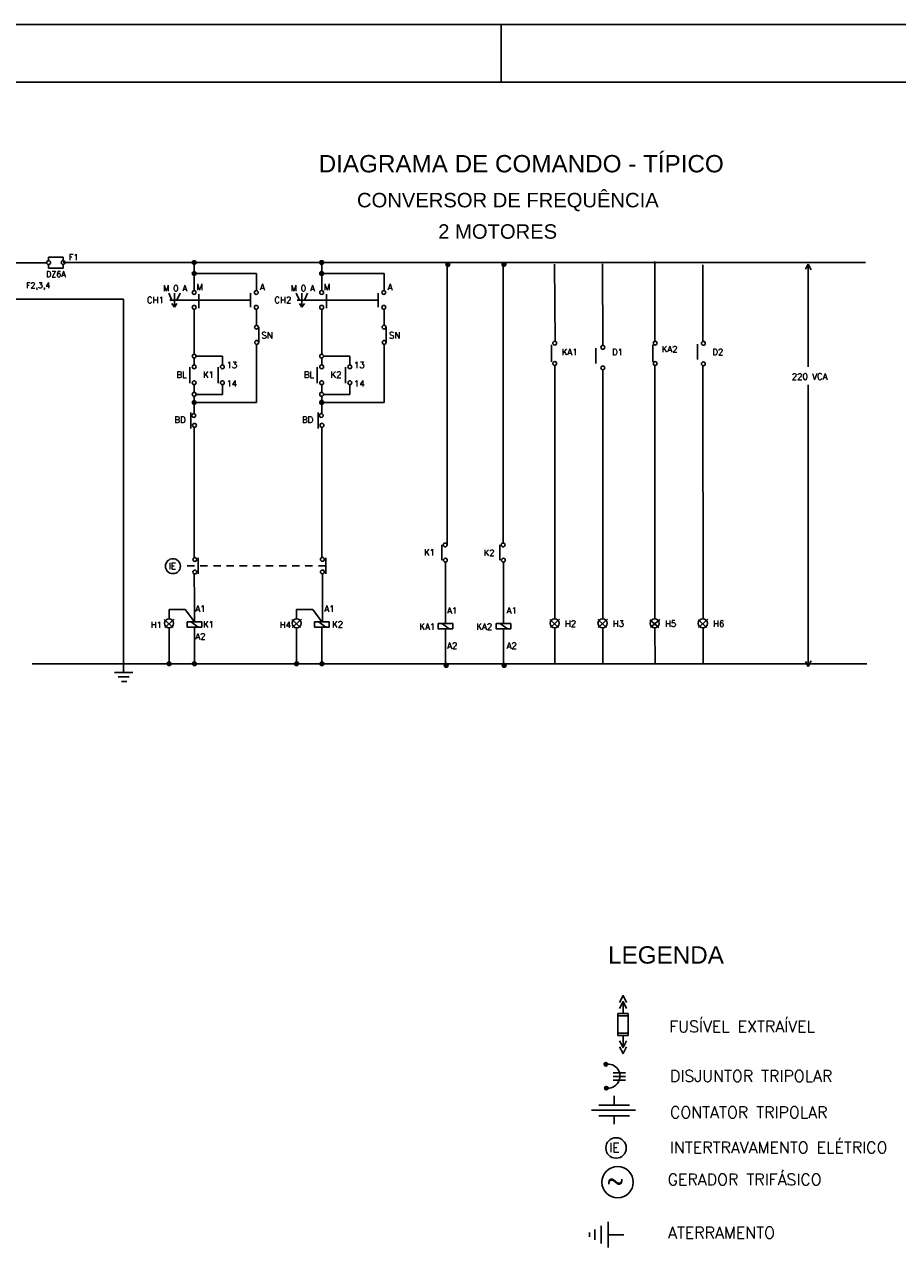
# Model space of a CAD drawing. Header units: millimetres. Extents: x 658.9 to 718.3, y 620.4 to 662.4.
# Tile 4 of 5: x 691.5 to 706.6, y 641.2 to 662.4. Entities that reach past the tile are written whole.
import ezdxf
from ezdxf.enums import TextEntityAlignment as Align

# ---------------------------------------------------------------- set-up
doc = ezdxf.new("R2010")
doc.units = ezdxf.units.MM
doc.linetypes.add('DASHED2', pattern=[9.525, 6.35, -3.175])
for name, color, linetype in [('DIAGRAMA', 8, 'Continuous'), ('ELE_SIMB', 8, 'Continuous'), ('ETXT004', 4, 'Continuous'), ('ETXT0090', 8, 'Continuous'), ('PADRÃO', 4, 'Continuous')]:
    doc.layers.add(name, color=color, linetype=linetype)
doc.styles.add('ROMANS', font='romans.shx')
doc.styles.add('STYLE-ARIAL_3', font='ARIAL.TTF')

msp = doc.modelspace()

# ---------------------------------------------------------------- hatches: boundary and pattern name
at = {"layer": 'DIAGRAMA', "linetype": 'Continuous'}
for points in [[(694.512, 658.287, 1), (694.446, 658.287, 1)], [(696.718, 658.287, 1), (696.651, 658.287, 1)], [(696.718, 658.287, 1), (696.651, 658.287, 1)], [(698.901, 658.254, 1), (698.835, 658.254, 1)], [(699.871, 658.257, 1), (699.805, 658.257, 1)], [(694.512, 658.1, 1), (694.446, 658.1, 1)], [(696.718, 658.1, 1), (696.651, 658.1, 1)], [(694.512, 655.868, 1), (694.446, 655.868, 1)], [(696.718, 655.868, 1), (696.651, 655.868, 1)], [(694.078, 651.348, 1), (694.012, 651.348, 1)], [(694.516, 651.348, 1), (694.45, 651.348, 1)], [(696.284, 651.348, 1), (696.218, 651.348, 1)], [(696.722, 651.348, 1), (696.655, 651.348, 1)], [(698.872, 651.319, 1), (698.806, 651.319, 1)], [(699.875, 651.319, 1), (699.809, 651.319, 1)]]:
    msp.add_hatch(color=2, dxfattribs=at).paths.add_polyline_path(points)
at = {"layer": 'ELE_SIMB'}
for points in [[(701.57, 644.419, 1), (701.631, 644.419, 1)], [(701.578, 644.006, 1), (701.639, 644.006, 1)]]:
    msp.add_hatch(color=256, dxfattribs=at).paths.add_polyline_path(points)

# ---------------------------------------------------------------- linework, layer by layer
at = {"layer": 'DIAGRAMA', "color": 2, "linetype": 'Continuous'}
for p, q in [((691.328, 658.283), (691.928, 658.283)), ((692.212, 658.287), (694.479, 658.287)), ((694.479, 658.254), (694.479, 658.115)), ((694.512, 658.287), (696.677, 658.287)), ((696.685, 658.254), (696.685, 657.827)), ((696.702, 658.287), (696.718, 658.287)), ((700.722, 656.923), (700.715, 658.258)), ((701.546, 656.853), (701.544, 658.264)), ((702.448, 656.912), (702.447, 658.306)), ((703.281, 656.915), (703.28, 658.251)), ((705.054, 658.172), (705.099, 658.258)), ((705.099, 658.258), (705.15, 658.164)), ((705.099, 658.258), (705.099, 656.485)), ((694.479, 658.1), (694.479, 657.804)), ((694.512, 658.1), (695.558, 658.1)), ((695.558, 658.1), (695.558, 657.799)), ((696.685, 658.1), (696.685, 657.804)), ((696.718, 658.1), (697.764, 658.1)), ((697.764, 658.1), (697.764, 657.799)), ((698.854, 653.407), (698.854, 658.221)), ((699.824, 653.435), (699.824, 658.224)), ((695.558, 657.906), (695.558, 657.799)), ((697.764, 657.906), (697.764, 657.799)), ((691.369, 657.654), (693.259, 657.654)), ((693.259, 657.654), (693.259, 652.273)), ((694.093, 657.638), (694.039, 657.76)), ((695.455, 657.638), (694.056, 657.638)), ((694.138, 657.759), (694.138, 657.517)), ((694.182, 657.638), (694.236, 657.76)), ((694.56, 657.739), (694.56, 657.497)), ((695.455, 657.759), (695.455, 657.517)), ((696.299, 657.638), (696.245, 657.76)), ((697.661, 657.638), (696.262, 657.638)), ((696.344, 657.759), (696.344, 657.517)), ((696.388, 657.638), (696.442, 657.76)), ((696.766, 657.739), (696.766, 657.497)), ((697.661, 657.759), (697.661, 657.517)), ((694.138, 657.517), (694.095, 657.581)), ((694.138, 657.517), (694.181, 657.581)), ((694.479, 657.48), (694.479, 656.702)), ((696.344, 657.517), (696.301, 657.581)), ((696.344, 657.517), (696.386, 657.581)), ((696.685, 657.48), (696.685, 656.702)), ((695.595, 656.906), (695.595, 657.169)), ((697.801, 656.906), (697.801, 657.169)), ((700.659, 656.865), (700.659, 656.568)), ((701.425, 656.806), (701.425, 656.543)), ((702.411, 656.865), (702.411, 656.568)), ((703.186, 656.876), (703.186, 656.613)), ((694.479, 656.636), (694.479, 656.517)), ((696.685, 656.636), (696.685, 656.517)), ((694.404, 656.478), (694.404, 656.199)), ((694.892, 656.478), (694.892, 656.199)), ((696.609, 656.478), (696.609, 656.199)), ((697.097, 656.478), (697.097, 656.199)), ((700.72, 652.126), (700.717, 656.508)), ((701.549, 652.126), (701.546, 656.432)), ((702.451, 652.124), (702.448, 656.512)), ((703.284, 652.125), (703.281, 656.502)), ((694.479, 656.176), (694.479, 656.042)), ((696.685, 656.176), (696.685, 656.042)), ((705.099, 656.172), (705.099, 651.302)), ((694.479, 655.975), (694.479, 655.886)), ((694.479, 655.92), (694.479, 655.901)), ((696.685, 655.975), (696.685, 655.886)), ((696.685, 655.92), (696.685, 655.901)), ((694.42, 655.694), (694.42, 655.415)), ((694.479, 655.834), (694.479, 655.707)), ((694.479, 655.707), (694.479, 655.668)), ((694.512, 655.868), (695.558, 655.868)), ((696.626, 655.694), (696.626, 655.415)), ((696.685, 655.834), (696.685, 655.707)), ((696.685, 655.707), (696.685, 655.668)), ((696.718, 655.868), (697.764, 655.868)), ((694.479, 655.207), (694.479, 655.44)), ((696.685, 655.207), (696.685, 655.44)), ((694.479, 655.207), (694.479, 653.962)), ((696.685, 655.207), (696.685, 653.962)), ((694.479, 653.962), (694.479, 653.182)), ((696.685, 653.962), (696.685, 653.184)), ((698.762, 653.402), (698.762, 653.139)), ((699.765, 653.402), (699.765, 653.139)), ((694.551, 653.18), (694.551, 652.901)), ((696.755, 653.18), (696.755, 652.901)), ((698.825, 653.106), (698.825, 652.041)), ((699.828, 653.106), (699.828, 652.041)), ((694.482, 652.44), (694.481, 652.902)), ((696.698, 652.441), (696.698, 652.903)), ((694.482, 652.44), (694.483, 652.07)), ((696.698, 652.441), (696.699, 652.071)), ((693.259, 652.273), (693.259, 651.198)), ((693.961, 652.11), (694.113, 651.975)), ((694.131, 652.117), (693.971, 651.975)), ((694.045, 652.286), (694.325, 652.286)), ((694.045, 652.127), (694.045, 652.286)), ((694.325, 652.286), (694.483, 652.07)), ((696.167, 652.11), (696.319, 651.975)), ((696.337, 652.117), (696.177, 651.975)), ((696.251, 652.127), (696.251, 652.286)), ((696.251, 652.286), (696.531, 652.286)), ((696.531, 652.286), (696.689, 652.07)), ((700.631, 652.11), (700.783, 651.975)), ((700.801, 652.117), (700.641, 651.975)), ((701.461, 652.11), (701.612, 651.975)), ((701.63, 652.117), (701.47, 651.975)), ((702.363, 652.108), (702.515, 651.973)), ((702.533, 652.114), (702.373, 651.973)), ((703.196, 652.109), (703.348, 651.974)), ((703.365, 652.116), (703.206, 651.974)), ((694.045, 651.969), (694.045, 651.381)), ((694.433, 652.069), (694.551, 651.981)), ((694.483, 651.981), (694.483, 651.381)), ((696.251, 651.969), (696.251, 651.381)), ((696.639, 652.069), (696.757, 651.981)), ((696.689, 651.981), (696.689, 651.381)), ((698.775, 652.04), (698.893, 651.952)), ((698.825, 651.952), (698.825, 651.352)), ((699.778, 652.04), (699.897, 651.952)), ((699.828, 651.952), (699.828, 651.352)), ((700.72, 651.347), (700.72, 651.969)), ((701.549, 651.347), (701.549, 651.969)), ((702.452, 651.347), (702.451, 651.966)), ((703.285, 651.347), (703.284, 651.968)), ((706.113, 651.348), (691.674, 651.348)), ((694.45, 651.348), (693.259, 651.348)), ((695.936, 651.348), (694.516, 651.348)), ((696.655, 651.348), (696.284, 651.348)), ((696.655, 651.348), (696.355, 651.348)), ((705.055, 651.387), (705.1, 651.301)), ((705.1, 651.301), (705.151, 651.395)), ((693.101, 651.198), (693.418, 651.198)), ((693.167, 651.119), (693.352, 651.119)), ((693.22, 651.039), (693.312, 651.039))]:
    msp.add_line(p, q, dxfattribs=at)
at = {"layer": 'DIAGRAMA', "color": 2, "linetype": 'ByBlock'}
for p, q in [((692.455, 658.287), (706.095, 658.287)), ((695.558, 657.202), (695.558, 657.479)), ((697.764, 657.202), (697.764, 657.479))]:
    msp.add_line(p, q, dxfattribs=at)
at = {"layer": 'DIAGRAMA', "color": 2}
for p, q in [((695.558, 657.202), (695.558, 657.202)), ((695.558, 656.517), (695.558, 656.873)), ((697.764, 656.515), (697.764, 656.873)), ((694.512, 656.668), (694.967, 656.668)), ((694.967, 656.517), (694.967, 656.668)), ((696.718, 656.668), (697.173, 656.668)), ((697.173, 656.517), (697.173, 656.668)), ((695.558, 655.975), (695.558, 656.517)), ((697.764, 655.975), (697.764, 656.515)), ((694.967, 656.007), (694.967, 656.176)), ((697.173, 656.007), (697.173, 656.176)), ((694.512, 656.007), (694.967, 656.007)), ((695.558, 655.868), (695.558, 655.975)), ((696.718, 656.007), (697.173, 656.007)), ((697.764, 655.868), (697.764, 655.975))]:
    msp.add_line(p, q, dxfattribs=at)
at = {"layer": 'DIAGRAMA', "color": 2, "linetype": 'DASHED2', "ltscale": 0.02}
msp.add_line((696.755, 653.042), (694.275, 653.04), dxfattribs=at)
at = {"layer": 'DIAGRAMA', "color": 2, "linetype": 'Continuous'}
for points in [[(691.961, 658.32), (691.961, 658.38), (692.211, 658.38), (692.211, 658.32)], [(692.211, 658.254), (692.211, 658.193), (691.961, 658.193), (691.961, 658.254)]]:
    msp.add_lwpolyline(points, dxfattribs=at)
for points in [[(694.356, 652.07), (694.61, 652.07), (694.61, 651.981), (694.356, 651.981)], [(696.562, 652.07), (696.816, 652.07), (696.816, 651.981), (696.562, 651.981)], [(698.698, 652.041), (698.952, 652.041), (698.952, 651.952), (698.698, 651.952)], [(699.701, 652.041), (699.955, 652.041), (699.955, 651.952), (699.701, 651.952)]]:
    msp.add_lwpolyline(points, close=True, dxfattribs=at)
for centre, radius in [((691.961, 658.287), 0.0331), ((692.212, 658.287), 0.0331), ((694.479, 658.287), 0.0331), ((696.685, 658.287), 0.0331), ((696.685, 658.287), 0.0331), ((698.868, 658.254), 0.0331), ((699.838, 658.257), 0.0331), ((694.479, 658.1), 0.0331), ((696.685, 658.1), 0.0331), ((694.479, 657.77), 0.0331), ((695.554, 657.77), 0.0331), ((696.685, 657.77), 0.0331), ((697.759, 657.77), 0.0331), ((694.479, 657.513), 0.0331), ((695.554, 657.513), 0.0331), ((696.685, 657.513), 0.0331), ((697.759, 657.513), 0.0331), ((695.558, 657.169), 0.0331), ((697.764, 657.169), 0.0331), ((695.561, 656.906), 0.0331), ((697.767, 656.906), 0.0331), ((700.716, 656.894), 0.0331), ((701.549, 656.821), 0.0331), ((702.454, 656.894), 0.0331), ((703.288, 656.89), 0.0331), ((694.479, 656.669), 0.0331), ((696.684, 656.669), 0.0331), ((700.716, 656.541), 0.0331), ((702.454, 656.541), 0.0331), ((703.288, 656.535), 0.0331), ((694.479, 656.484), 0.0331), ((694.967, 656.483), 0.0331), ((696.685, 656.484), 0.0331), ((697.173, 656.483), 0.0331), ((701.549, 656.465), 0.0331), ((694.479, 656.209), 0.0331), ((694.967, 656.209), 0.0331), ((696.685, 656.209), 0.0331), ((697.173, 656.209), 0.0331), ((694.479, 656.008), 0.0331), ((696.684, 656.008), 0.0331), ((694.479, 655.868), 0.0331), ((696.685, 655.868), 0.0331), ((694.472, 655.641), 0.0331), ((694.484, 655.472), 0.0331), ((696.678, 655.641), 0.0331), ((696.69, 655.472), 0.0331), ((698.821, 653.402), 0.0331), ((699.824, 653.402), 0.0331), ((694.491, 653.151), 0.0331), ((696.697, 653.153), 0.0331), ((698.825, 653.139), 0.0331), ((699.828, 653.139), 0.0331), ((694.491, 652.934), 0.0331), ((696.697, 652.936), 0.0331), ((694.045, 652.048), 0.079), ((696.251, 652.048), 0.079), ((700.715, 652.048), 0.079), ((701.544, 652.048), 0.079), ((702.447, 652.045), 0.079), ((703.279, 652.046), 0.079), ((694.045, 651.348), 0.0331), ((694.483, 651.348), 0.0331), ((696.251, 651.348), 0.0331), ((696.689, 651.348), 0.0331), ((698.839, 651.319), 0.0331), ((699.842, 651.319), 0.0331)]:
    msp.add_circle(centre, radius, dxfattribs=at)
at = {"layer": 'DIAGRAMA', "color": 2}
msp.add_circle((694.111, 653.035), 0.129, dxfattribs=at)
at = {"layer": 'ELE_SIMB', "linetype": 'Continuous'}
for p, q in [((701.898, 645.503, -4.563), (701.898, 645.296, -4.563)), ((701.809, 645.296, -4.563), (701.987, 645.296, -4.563)), ((701.809, 644.916, -4.563), (701.809, 645.296, -4.563)), ((701.809, 645.254, -4.563), (701.987, 645.254, -4.563)), ((701.987, 644.916, -4.563), (701.987, 645.296, -4.563)), ((701.809, 644.957, -4.563), (701.987, 644.957, -4.563)), ((701.809, 644.916, -4.563), (701.987, 644.916, -4.563)), ((701.898, 644.708, -4.563), (701.898, 644.916, -4.563)), ((701.725, 644.27, -6.083), (701.942, 644.27, -6.083)), ((701.725, 644.206, -6.083), (701.942, 644.206, -6.083)), ((701.725, 644.145, -6.083), (701.942, 644.145, -6.083)), ((701.412, 641.561, -1.521), (701.412, 641.381, -1.521)), ((701.519, 641.623, -1.521), (701.519, 641.319, -1.521)), ((701.641, 641.248, -1.521), (701.641, 641.693, -1.521)), ((701.318, 641.507, -1.521), (701.318, 641.435, -1.521)), ((701.913, 641.471, -1.521), (701.641, 641.471, -1.521))]:
    msp.add_line(p, q, dxfattribs=at)
at = {"layer": 'ELE_SIMB', "linetype": 'Continuous', "elevation": -4.563}
for points in [[(701.839, 645.488), (701.898, 645.607), (701.957, 645.488)], [(701.839, 645.385), (701.898, 645.503), (701.957, 645.385)], [(701.839, 644.827), (701.898, 644.708), (701.957, 644.827)], [(701.839, 644.723), (701.898, 644.605), (701.957, 644.723)], [(701.744, 643.713), (701.744, 643.872)], [(701.48, 643.713), (702.008, 643.713)], [(701.48, 643.527), (702.008, 643.527)], [(701.744, 643.38), (701.744, 643.527)]]:
    msp.add_lwpolyline(points, dxfattribs=at)
at = {"layer": 'ELE_SIMB', "linetype": 'DASHED2', "ltscale": 20, "elevation": -5.475}
msp.add_lwpolyline([(702.113, 643.622), (701.352, 643.622)], dxfattribs=at)
at = {"layer": 'ELE_SIMB'}
for centre in [(701.601, 644.419, -6.083), (701.609, 644.006, -6.083)]:
    msp.add_circle(centre, 0.0305, dxfattribs=at)
at = {"layer": 'ELE_SIMB', "linetype": 'Continuous'}
for centre, radius in [((701.777, 642.971, -4.563), 0.177), ((701.804, 642.379, -6.083), 0.271)]:
    msp.add_circle(centre, radius, dxfattribs=at)
msp.add_arc((701.635, 644.214, -6.083), 0.209, 261.6305, 100.5726, dxfattribs=at)
at = {"layer": 'PADRÃO', "color": 2}
for p, q in [((658.889, 662.407), (718.289, 662.407)), ((699.789, 661.407), (699.789, 662.407)), ((699.789, 661.407), (699.789, 662.407))]:
    msp.add_line(p, q, dxfattribs=at)
at = {"layer": 'PADRÃO', "color": 1}
msp.add_line((717.289, 661.407), (661.389, 661.407), dxfattribs=at)

# ---------------------------------------------------------------- texts
at = {"layer": 'DIAGRAMA', "color": 2, "style": 'ROMANS'}
for s, height, p in [('F1', 0.1004, (692.392, 658.382)), ('DZ6A', 0.1004, (692.087, 658.087)), ('F2,3,4', 0.1004, (691.781, 657.878)), ('M O A', 0.1004, (694.15, 657.844)), ('M', 0.109, (694.572, 657.864)), ('A', 0.109, (695.661, 657.864)), ('M O A', 0.1004, (696.356, 657.844)), ('M', 0.109, (696.778, 657.864)), ('A', 0.109, (697.867, 657.864)), ('CH1', 0.1086, (693.808, 657.641)), ('CH2', 0.1086, (696.014, 657.641)), ('SN', 0.1086, (695.741, 657.031)), ('SN', 0.1086, (697.947, 657.031)), ('KA1', 0.1086, (700.973, 656.74)), ('D1', 0.1086, (701.803, 656.74)), ('KA2', 0.1086, (702.705, 656.789)), ('D2', 0.1086, (703.538, 656.74)), ('13', 0.1086, (695.13, 656.515)), ('13', 0.1086, (697.336, 656.515)), ('BL', 0.1086, (694.26, 656.346)), ('K1', 0.1086, (694.727, 656.349)), ('BL', 0.1086, (696.466, 656.346)), ('K2', 0.1086, (696.933, 656.349)), ('220 VCA', 0.1086, (705.126, 656.316)), ('14', 0.1086, (695.13, 656.195)), ('14', 0.1086, (697.336, 656.195)), ('BD', 0.1086, (694.235, 655.568)), ('BD', 0.1086, (696.441, 655.568)), ('K1', 0.1086, (698.55, 653.274)), ('K2', 0.1086, (699.582, 653.266)), ('IE', 0.1086, (694.101, 653.039)), ('A1', 0.1086, (694.588, 652.298)), ('A1', 0.1086, (696.82, 652.298)), ('A1', 0.1086, (698.944, 652.269)), ('A1', 0.1086, (699.973, 652.269)), ('K1', 0.1086, (694.727, 652.028)), ('K2', 0.1086, (696.96, 652.028)), ('H2', 0.1086, (700.989, 652.042)), ('H3', 0.1086, (701.818, 652.042)), ('H5', 0.1086, (702.721, 652.04)), ('H6', 0.1086, (703.554, 652.04)), ('H1', 0.1086, (693.823, 652.021)), ('A2', 0.1086, (694.588, 651.819)), ('H4', 0.1086, (696.055, 652.021)), ('KA1', 0.1086, (698.513, 651.991)), ('KA2', 0.1086, (699.498, 651.991)), ('A2', 0.1086, (698.944, 651.659)), ('A2', 0.1086, (699.973, 651.659))]:
    msp.add_text(s, height=height, dxfattribs=at).set_placement(p, align=Align.MIDDLE)
at = {"layer": 'ELE_SIMB', "linetype": 'Continuous', "style": 'ROMANS'}
for s, height, p in [('IE', 0.158, (701.658, 642.899, -4.563)), ('~', 0.292, (701.614, 642.263, -6.083))]:
    msp.add_text(s, height=height, dxfattribs=at).set_placement(p)
at = {"layer": 'ETXT004', "color": 2, "style": 'STYLE-ARIAL_3'}
for s, height, p in [('DIAGRAMA DE COMANDO - TÍPICO ', 0.3, (696.633, 659.848)), ('CONVERSOR DE FREQUÊNCIA', 0.25, (697.296, 659.243)), (' 2 MOTORES', 0.25, (698.604, 658.7)), ('LEGENDA', 0.3, (701.64, 646.16, -4.563))]:
    msp.add_text(s, height=height, dxfattribs=at).set_placement(p)
at = {"layer": 'ETXT0090', "color": 2, "linetype": 'Continuous', "style": 'ROMANS'}
for s, p in [('FUSÍVEL EXTRAÍVEL', (702.698, 644.972, -4.563)), ('DISJUNTOR TRIPOLAR', (702.71, 644.116, -4.563)), ('CONTATOR TRIPOLAR', (702.71, 643.486, -4.563)), ('INTERTRAVAMENTO ELÉTRICO', (702.71, 642.879, -4.563)), ('GERADOR TRIFÁSICO', (702.669, 642.325, -6.083)), ('ATERRAMENTO', (702.676, 641.404, -9.125))]:
    msp.add_text(s, height=0.2, dxfattribs=at).set_placement(p)

doc.saveas('drawing.dxf')
